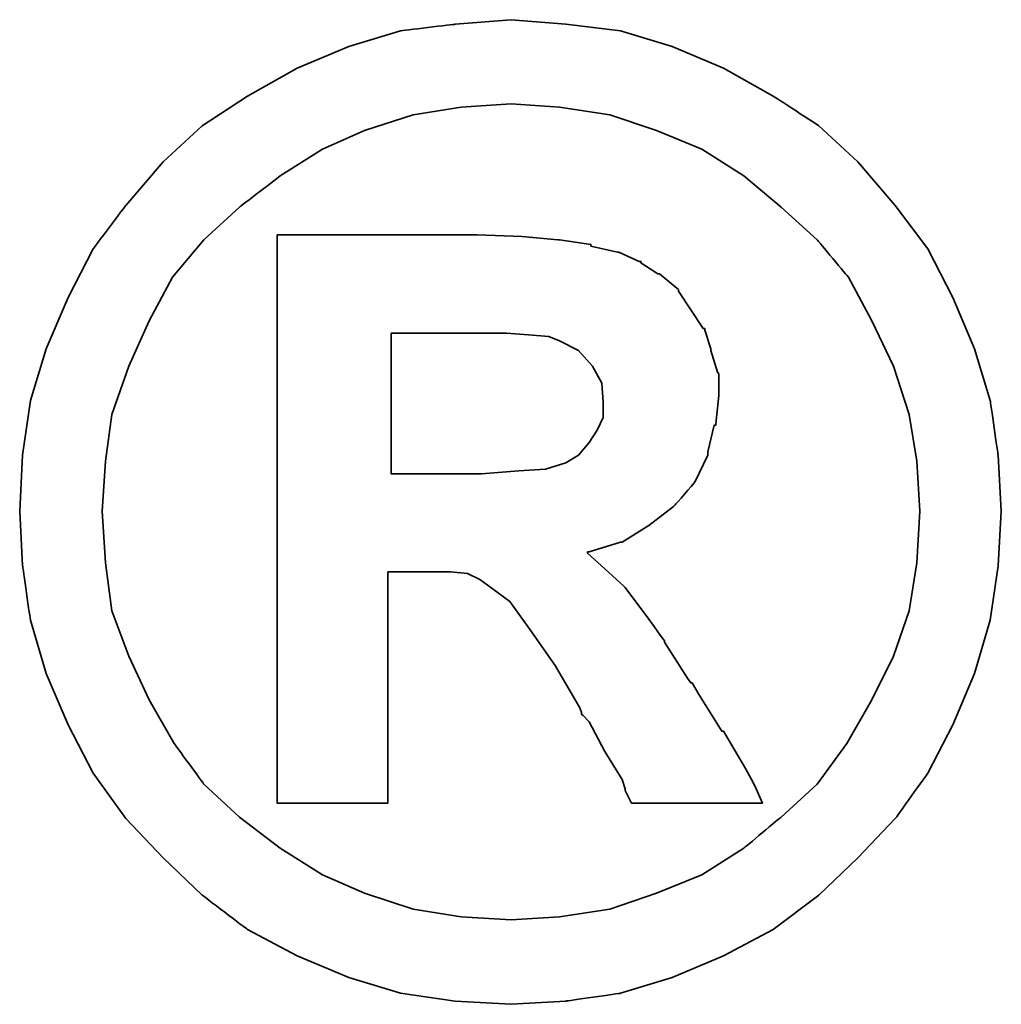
# Model space of a CAD drawing. Header units: millimetres. Extents: x 303 to 565, y 61 to 171.
# Tile 50 of 52: x 520.15 to 521.3, y 100.61 to 101.77. Entities that reach past the tile are written whole.
import ezdxf

# ---------------------------------------------------------------- set-up
doc = ezdxf.new("R2010")
doc.units = ezdxf.units.MM
doc.layers.add('DIM', color=4, linetype='Continuous')
doc.layers.add('layer 1', color=7, linetype='Continuous')

# ---------------------------------------------------------------- blocks, each defined once
blk = doc.blocks.new('TBI MOTION logo(完整正式版)')
at = {"layer": 'layer 1', "color": 22, "lineweight": 35}
for points, knots in [([(81.20634, 4.98624), (81.20634, 4.98624), (81.18649, 5.32862), (81.18649, 5.32862), (81.18649, 5.32862), (81.18649, 5.32862), (81.13886, 5.66206), (81.13886, 5.66206), (81.13886, 5.66206), (81.13886, 5.66206), (81.04359, 5.97764), (81.04359, 5.97764), (81.04359, 5.97764), (81.04359, 5.97764), (80.91061, 6.29124), (80.91061, 6.29124), (80.91061, 6.29124), (80.91061, 6.29124), (80.75778, 6.58697), (80.75778, 6.58697), (80.75778, 6.58697), (80.75778, 6.58697), (80.5593, 6.85294), (80.5593, 6.85294), (80.5593, 6.85294), (80.5593, 6.85294), (80.33105, 7.1189), (80.33105, 7.1189), (80.33105, 7.1189), (80.33105, 7.1189), (80.09287, 7.33921), (80.09287, 7.33921), (80.09287, 7.33921), (80.09287, 7.33921), (79.815, 7.51982), (79.815, 7.51982), (79.815, 7.51982), (79.815, 7.51982), (79.51133, 7.69051), (79.51133, 7.69051), (79.51133, 7.69051), (79.51133, 7.69051), (79.19773, 7.8235), (79.19773, 7.8235), (79.19773, 7.8235), (79.19773, 7.8235), (78.88215, 7.91877), (78.88215, 7.91877), (78.88215, 7.91877), (78.88215, 7.91877), (78.54871, 7.95846), (78.54871, 7.95846), (78.54871, 7.95846), (78.54871, 7.95846), (78.21526, 7.98625), (78.21526, 7.98625), (78.21526, 7.98625), (78.21526, 7.98625), (77.87388, 7.95846), (77.87388, 7.95846), (77.87388, 7.95846), (77.87388, 7.95846), (77.54044, 7.91877), (77.54044, 7.91877), (77.54044, 7.91877), (77.54044, 7.91877), (77.22485, 7.8235), (77.22485, 7.8235), (77.22485, 7.8235), (77.22485, 7.8235), (76.91027, 7.69051), (76.91027, 7.69051), (76.91027, 7.69051), (76.91027, 7.69051), (76.6056, 7.51982), (76.6056, 7.51982), (76.6056, 7.51982), (76.6056, 7.51982), (76.32972, 7.33921), (76.32972, 7.33921), (76.32972, 7.33921), (76.32972, 7.33921), (76.09154, 7.1189), (76.09154, 7.1189), (76.09154, 7.1189), (76.09154, 7.1189), (75.86329, 6.85294), (75.86329, 6.85294), (75.86329, 6.85294), (75.86329, 6.85294), (75.66382, 6.58697), (75.66382, 6.58697), (75.66382, 6.58697), (75.66382, 6.58697), (75.51099, 6.29124), (75.51099, 6.29124), (75.51099, 6.29124), (75.51099, 6.29124), (75.37702, 5.97764), (75.37702, 5.97764), (75.37702, 5.97764), (75.37702, 5.97764), (75.28175, 5.66206), (75.28175, 5.66206), (75.28175, 5.66206), (75.28175, 5.66206), (75.23411, 5.32862), (75.23411, 5.32862), (75.23411, 5.32862), (75.23411, 5.32862), (75.21625, 4.98624), (75.21625, 4.98624), (75.21625, 4.98624), (75.21625, 4.98624), (75.23411, 4.6528), (75.23411, 4.6528), (75.23411, 4.6528), (75.23411, 4.6528), (75.28175, 4.32035), (75.28175, 4.32035), (75.28175, 4.32035), (75.28175, 4.32035), (75.37702, 3.99583), (75.37702, 3.99583), (75.37702, 3.99583), (75.37702, 3.99583), (75.51099, 3.68224), (75.51099, 3.68224), (75.51099, 3.68224), (75.51099, 3.68224), (75.66382, 3.38749), (75.66382, 3.38749), (75.66382, 3.38749), (75.66382, 3.38749), (75.86329, 3.10963), (75.86329, 3.10963), (75.86329, 3.10963), (75.86329, 3.10963), (76.09154, 2.87145), (76.09154, 2.87145), (76.09154, 2.87145), (76.09154, 2.87145), (76.32972, 2.6432), (76.32972, 2.6432), (76.32972, 2.6432), (76.32972, 2.6432), (76.6056, 2.43381), (76.6056, 2.43381), (76.6056, 2.43381), (76.6056, 2.43381), (76.91027, 2.27205), (76.91027, 2.27205), (76.91027, 2.27205), (76.91027, 2.27205), (77.22485, 2.13906), (77.22485, 2.13906), (77.22485, 2.13906), (77.22485, 2.13906), (77.54044, 2.0438), (77.54044, 2.0438), (77.54044, 2.0438), (77.54044, 2.0438), (77.87388, 1.99616), (77.87388, 1.99616), (77.87388, 1.99616), (77.87388, 1.99616), (78.21526, 1.97631), (78.21526, 1.97631), (78.21526, 1.97631), (78.21526, 1.97631), (78.54871, 1.99616), (78.54871, 1.99616), (78.54871, 1.99616), (78.54871, 1.99616), (78.88215, 2.0438), (78.88215, 2.0438), (78.88215, 2.0438), (78.88215, 2.0438), (79.19773, 2.13906), (79.19773, 2.13906), (79.19773, 2.13906), (79.19773, 2.13906), (79.51133, 2.27205), (79.51133, 2.27205), (79.51133, 2.27205), (79.51133, 2.27205), (79.815, 2.43381), (79.815, 2.43381), (79.815, 2.43381), (79.815, 2.43381), (80.09287, 2.6432), (80.09287, 2.6432), (80.09287, 2.6432), (80.09287, 2.6432), (80.33105, 2.87145), (80.33105, 2.87145), (80.33105, 2.87145), (80.33105, 2.87145), (80.5593, 3.10963), (80.5593, 3.10963), (80.5593, 3.10963), (80.5593, 3.10963), (80.75778, 3.38749), (80.75778, 3.38749), (80.75778, 3.38749), (80.75778, 3.38749), (80.91061, 3.68224), (80.91061, 3.68224), (80.91061, 3.68224), (80.91061, 3.68224), (81.04359, 3.99583), (81.04359, 3.99583), (81.04359, 3.99583), (81.04359, 3.99583), (81.13886, 4.32035), (81.13886, 4.32035), (81.13886, 4.32035), (81.13886, 4.32035), (81.18649, 4.6528), (81.18649, 4.6528), (81.18649, 4.6528), (81.18649, 4.6528), (81.20634, 4.98624), (81.20634, 4.98624)], [0, 0, 0, 0, 0.0178571, 0.0178571, 0.0178571, 0.0178572, 0.0357143, 0.0357143, 0.0357143, 0.0357143, 0.0535714, 0.0535714, 0.0535714, 0.0535714, 0.0714286, 0.0714286, 0.0714286, 0.0714286, 0.0892857, 0.0892857, 0.0892857, 0.0892857, 0.1071429, 0.1071429, 0.1071429, 0.1071429, 0.125, 0.125, 0.125, 0.125, 0.1428571, 0.1428571, 0.1428571, 0.1428572, 0.1607143, 0.1607143, 0.1607143, 0.1607143, 0.1785714, 0.1785714, 0.1785714, 0.1785714, 0.1964286, 0.1964286, 0.1964286, 0.1964286, 0.2142857, 0.2142857, 0.2142857, 0.2142857, 0.2321429, 0.2321429, 0.2321429, 0.2321429, 0.25, 0.25, 0.25, 0.25, 0.2678571, 0.2678571, 0.2678571, 0.2678572, 0.2857143, 0.2857143, 0.2857143, 0.2857143, 0.3035714, 0.3035714, 0.3035714, 0.3035714, 0.3214286, 0.3214286, 0.3214286, 0.3214286, 0.3392857, 0.3392857, 0.3392857, 0.3392857, 0.3571429, 0.3571429, 0.3571429, 0.3571429, 0.375, 0.375, 0.375, 0.375, 0.3928571, 0.3928571, 0.3928571, 0.3928572, 0.4107143, 0.4107143, 0.4107143, 0.4107143, 0.4285714, 0.4285714, 0.4285714, 0.4285714, 0.4464286, 0.4464286, 0.4464286, 0.4464286, 0.4642857, 0.4642857, 0.4642857, 0.4642857, 0.4821429, 0.4821429, 0.4821429, 0.4821429, 0.5, 0.5, 0.5, 0.5, 0.5178571, 0.5178571, 0.5178571, 0.5178572, 0.5357143, 0.5357143, 0.5357143, 0.5357143, 0.5535714, 0.5535714, 0.5535714, 0.5535714, 0.5714286, 0.5714286, 0.5714286, 0.5714286, 0.5892857, 0.5892857, 0.5892857, 0.5892857, 0.6071429, 0.6071429, 0.6071429, 0.6071429, 0.625, 0.625, 0.625, 0.625, 0.6428571, 0.6428571, 0.6428571, 0.6428572, 0.6607143, 0.6607143, 0.6607143, 0.6607143, 0.6785714, 0.6785714, 0.6785714, 0.6785714, 0.6964286, 0.6964286, 0.6964286, 0.6964286, 0.7142857, 0.7142857, 0.7142857, 0.7142857, 0.7321429, 0.7321429, 0.7321429, 0.7321429, 0.75, 0.75, 0.75, 0.75, 0.7678571, 0.7678571, 0.7678571, 0.7678572, 0.7857143, 0.7857143, 0.7857143, 0.7857143, 0.8035714, 0.8035714, 0.8035714, 0.8035714, 0.8214286, 0.8214286, 0.8214286, 0.8214286, 0.8392857, 0.8392857, 0.8392857, 0.8392857, 0.8571429, 0.8571429, 0.8571429, 0.8571429, 0.875, 0.875, 0.875, 0.875, 0.8928571, 0.8928571, 0.8928571, 0.8928572, 0.9107143, 0.9107143, 0.9107143, 0.9107143, 0.9285714, 0.9285714, 0.9285714, 0.9285714, 0.9464286, 0.9464286, 0.9464286, 0.9464286, 0.9642857, 0.9642857, 0.9642857, 0.9642857, 0.9821429, 0.9821429, 0.9821429, 0.9821429, 1, 1, 1, 1]), ([(80.71014, 4.98624), (80.71014, 4.98624), (80.69129, 5.29091), (80.69129, 5.29091), (80.69129, 5.29091), (80.69129, 5.29091), (80.64464, 5.57672), (80.64464, 5.57672), (80.64464, 5.57672), (80.64464, 5.57672), (80.54937, 5.87245), (80.54937, 5.87245), (80.54937, 5.87245), (80.54937, 5.87245), (80.41639, 6.14833), (80.41639, 6.14833), (80.41639, 6.14833), (80.41639, 6.14833), (80.27349, 6.41429), (80.27349, 6.41429), (80.27349, 6.41429), (80.27349, 6.41429), (80.08295, 6.64255), (80.08295, 6.64255), (80.08295, 6.64255), (80.08295, 6.64255), (79.86264, 6.84301), (79.86264, 6.84301), (79.86264, 6.84301), (79.86264, 6.84301), (79.63439, 7.03355), (79.63439, 7.03355), (79.63439, 7.03355), (79.63439, 7.03355), (79.37835, 7.1963), (79.37835, 7.1963), (79.37835, 7.1963), (79.37835, 7.1963), (79.10246, 7.30944), (79.10246, 7.30944), (79.10246, 7.30944), (79.10246, 7.30944), (78.81665, 7.40471), (78.81665, 7.40471), (78.81665, 7.40471), (78.81665, 7.40471), (78.511, 7.45234), (78.511, 7.45234), (78.511, 7.45234), (78.511, 7.45234), (78.21526, 7.47219), (78.21526, 7.47219), (78.21526, 7.47219), (78.21526, 7.47219), (77.9106, 7.45234), (77.9106, 7.45234), (77.9106, 7.45234), (77.9106, 7.45234), (77.61685, 7.40471), (77.61685, 7.40471), (77.61685, 7.40471), (77.61685, 7.40471), (77.32012, 7.30944), (77.32012, 7.30944), (77.32012, 7.30944), (77.32012, 7.30944), (77.06309, 7.1963), (77.06309, 7.1963), (77.06309, 7.1963), (77.06309, 7.1963), (76.80606, 7.03355), (76.80606, 7.03355), (76.80606, 7.03355), (76.80606, 7.03355), (76.55797, 6.84301), (76.55797, 6.84301), (76.55797, 6.84301), (76.55797, 6.84301), (76.34063, 6.64255), (76.34063, 6.64255), (76.34063, 6.64255), (76.34063, 6.64255), (76.1491, 6.41429), (76.1491, 6.41429), (76.1491, 6.41429), (76.1491, 6.41429), (76.0062, 6.14833), (76.0062, 6.14833), (76.0062, 6.14833), (76.0062, 6.14833), (75.88314, 5.87245), (75.88314, 5.87245), (75.88314, 5.87245), (75.88314, 5.87245), (75.77794, 5.57672), (75.77794, 5.57672), (75.77794, 5.57672), (75.77794, 5.57672), (75.73924, 5.29091), (75.73924, 5.29091), (75.73924, 5.29091), (75.73924, 5.29091), (75.72039, 4.98624), (75.72039, 4.98624), (75.72039, 4.98624), (75.72039, 4.98624), (75.73924, 4.67165), (75.73924, 4.67165), (75.73924, 4.67165), (75.73924, 4.67165), (75.77794, 4.37791), (75.77794, 4.37791), (75.77794, 4.37791), (75.77794, 4.37791), (75.88314, 4.10102), (75.88314, 4.10102), (75.88314, 4.10102), (75.88314, 4.10102), (76.0062, 3.83407), (76.0062, 3.83407), (76.0062, 3.83407), (76.0062, 3.83407), (76.15902, 3.56811), (76.15902, 3.56811), (76.15902, 3.56811), (76.15902, 3.56811), (76.34063, 3.32001), (76.34063, 3.32001), (76.34063, 3.32001), (76.34063, 3.32001), (76.55797, 3.11955), (76.55797, 3.11955), (76.55797, 3.11955), (76.55797, 3.11955), (76.80606, 2.92901), (76.80606, 2.92901), (76.80606, 2.92901), (76.80606, 2.92901), (77.06309, 2.76725), (77.06309, 2.76725), (77.06309, 2.76725), (77.06309, 2.76725), (77.32012, 2.65412), (77.32012, 2.65412), (77.32012, 2.65412), (77.32012, 2.65412), (77.61685, 2.55786), (77.61685, 2.55786), (77.61685, 2.55786), (77.61685, 2.55786), (77.9106, 2.51022), (77.9106, 2.51022), (77.9106, 2.51022), (77.9106, 2.51022), (78.21526, 2.49137), (78.21526, 2.49137), (78.21526, 2.49137), (78.21526, 2.49137), (78.511, 2.51022), (78.511, 2.51022), (78.511, 2.51022), (78.511, 2.51022), (78.81665, 2.55786), (78.81665, 2.55786), (78.81665, 2.55786), (78.81665, 2.55786), (79.10246, 2.65412), (79.10246, 2.65412), (79.10246, 2.65412), (79.10246, 2.65412), (79.37835, 2.76725), (79.37835, 2.76725), (79.37835, 2.76725), (79.37835, 2.76725), (79.63439, 2.92901), (79.63439, 2.92901), (79.63439, 2.92901), (79.63439, 2.92901), (79.86264, 3.11955), (79.86264, 3.11955), (79.86264, 3.11955), (79.86264, 3.11955), (80.08295, 3.32001), (80.08295, 3.32001), (80.08295, 3.32001), (80.08295, 3.32001), (80.26356, 3.56811), (80.26356, 3.56811), (80.26356, 3.56811), (80.26356, 3.56811), (80.41639, 3.83407), (80.41639, 3.83407), (80.41639, 3.83407), (80.41639, 3.83407), (80.54937, 4.10102), (80.54937, 4.10102), (80.54937, 4.10102), (80.54937, 4.10102), (80.64464, 4.37791), (80.64464, 4.37791), (80.64464, 4.37791), (80.64464, 4.37791), (80.69129, 4.67165), (80.69129, 4.67165), (80.69129, 4.67165), (80.69129, 4.67165), (80.71014, 4.98624), (80.71014, 4.98624)], [0, 0, 0, 0, 0.0192308, 0.0192308, 0.0192308, 0.0192308, 0.0384615, 0.0384615, 0.0384615, 0.0384615, 0.0576923, 0.0576923, 0.0576923, 0.0576923, 0.0769231, 0.0769231, 0.0769231, 0.0769231, 0.0961538, 0.0961538, 0.0961538, 0.0961539, 0.1153846, 0.1153846, 0.1153846, 0.1153846, 0.1346154, 0.1346154, 0.1346154, 0.1346154, 0.1538462, 0.1538462, 0.1538462, 0.1538462, 0.1730769, 0.1730769, 0.1730769, 0.1730769, 0.1923077, 0.1923077, 0.1923077, 0.1923077, 0.2115385, 0.2115385, 0.2115385, 0.2115385, 0.2307692, 0.2307692, 0.2307692, 0.2307692, 0.25, 0.25, 0.25, 0.25, 0.2692308, 0.2692308, 0.2692308, 0.2692308, 0.2884615, 0.2884615, 0.2884615, 0.2884615, 0.3076923, 0.3076923, 0.3076923, 0.3076923, 0.3269231, 0.3269231, 0.3269231, 0.3269231, 0.3461538, 0.3461538, 0.3461538, 0.3461539, 0.3653846, 0.3653846, 0.3653846, 0.3653846, 0.3846154, 0.3846154, 0.3846154, 0.3846154, 0.4038462, 0.4038462, 0.4038462, 0.4038462, 0.4230769, 0.4230769, 0.4230769, 0.4230769, 0.4423077, 0.4423077, 0.4423077, 0.4423077, 0.4615385, 0.4615385, 0.4615385, 0.4615385, 0.4807692, 0.4807692, 0.4807692, 0.4807692, 0.5, 0.5, 0.5, 0.5, 0.5192308, 0.5192308, 0.5192308, 0.5192308, 0.5384615, 0.5384615, 0.5384615, 0.5384615, 0.5576923, 0.5576923, 0.5576923, 0.5576923, 0.5769231, 0.5769231, 0.5769231, 0.5769231, 0.5961538, 0.5961538, 0.5961538, 0.5961539, 0.6153846, 0.6153846, 0.6153846, 0.6153846, 0.6346154, 0.6346154, 0.6346154, 0.6346154, 0.6538462, 0.6538462, 0.6538462, 0.6538462, 0.6730769, 0.6730769, 0.6730769, 0.6730769, 0.6923077, 0.6923077, 0.6923077, 0.6923077, 0.7115385, 0.7115385, 0.7115385, 0.7115385, 0.7307692, 0.7307692, 0.7307692, 0.7307692, 0.75, 0.75, 0.75, 0.75, 0.7692308, 0.7692308, 0.7692308, 0.7692308, 0.7884615, 0.7884615, 0.7884615, 0.7884615, 0.8076923, 0.8076923, 0.8076923, 0.8076923, 0.8269231, 0.8269231, 0.8269231, 0.8269231, 0.8461538, 0.8461538, 0.8461538, 0.8461539, 0.8653846, 0.8653846, 0.8653846, 0.8653846, 0.8846154, 0.8846154, 0.8846154, 0.8846154, 0.9038462, 0.9038462, 0.9038462, 0.9038462, 0.9230769, 0.9230769, 0.9230769, 0.9230769, 0.9423077, 0.9423077, 0.9423077, 0.9423077, 0.9615385, 0.9615385, 0.9615385, 0.9615385, 0.9807692, 0.9807692, 0.9807692, 0.9807692, 1, 1, 1, 1]), ([(76.78721, 3.2823), (76.78721, 3.2823), (76.78721, 3.32001), (76.78721, 3.32001), (76.78721, 3.32001), (76.78721, 3.32001), (76.78721, 3.42422), (76.78721, 3.42422), (76.78721, 3.42422), (76.78721, 3.42422), (76.78721, 3.59689), (76.78721, 3.59689), (76.78721, 3.59689), (76.78721, 3.59689), (76.78721, 3.80529), (76.78721, 3.80529), (76.78721, 3.80529), (76.78721, 3.80529), (76.78721, 4.0524), (76.78721, 4.0524), (76.78721, 4.0524), (76.78721, 4.0524), (76.78721, 4.32035), (76.78721, 4.32035), (76.78721, 4.32035), (76.78721, 4.32035), (76.78721, 4.92868), (76.78721, 4.92868), (76.78721, 4.92868), (76.78721, 4.92868), (76.78721, 5.53801), (76.78721, 5.53801), (76.78721, 5.53801), (76.78721, 5.53801), (76.78721, 5.82482), (76.78721, 5.82482), (76.78721, 5.82482), (76.78721, 5.82482), (76.78721, 6.07291), (76.78721, 6.07291), (76.78721, 6.07291), (76.78721, 6.07291), (76.78721, 6.30017), (76.78721, 6.30017), (76.78721, 6.30017), (76.78721, 6.30017), (76.78721, 6.45399), (76.78721, 6.45399), (76.78721, 6.45399), (76.78721, 6.45399), (76.78721, 6.5572), (76.78721, 6.5572), (76.78721, 6.5572), (76.78721, 6.5572), (76.78721, 6.59689), (76.78721, 6.59689), (76.78721, 6.59689), (76.78721, 6.59689), (76.78721, 6.67232), (76.78721, 6.67232), (76.78721, 6.67232), (76.78721, 6.67232), (76.8537, 6.67232), (76.8537, 6.67232), (76.8537, 6.67232), (76.8537, 6.67232), (76.87355, 6.67232), (76.87355, 6.67232), (76.87355, 6.67232), (76.87355, 6.67232), (76.91027, 6.67232), (76.91027, 6.67232), (76.91027, 6.67232), (76.91027, 6.67232), (77.04424, 6.67232), (77.04424, 6.67232), (77.04424, 6.67232), (77.04424, 6.67232), (77.22485, 6.67232), (77.22485, 6.67232), (77.22485, 6.67232), (77.22485, 6.67232), (77.43524, 6.67232), (77.43524, 6.67232), (77.43524, 6.67232), (77.43524, 6.67232), (77.65357, 6.67232), (77.65357, 6.67232), (77.65357, 6.67232), (77.65357, 6.67232), (77.82625, 6.67232), (77.82625, 6.67232), (77.82625, 6.67232), (77.82625, 6.67232), (77.94037, 6.67232), (77.94037, 6.67232), (77.94037, 6.67232), (77.94037, 6.67232), (77.97709, 6.67232), (77.97709, 6.67232), (77.97709, 6.67232), (77.97709, 6.67232), (77.99694, 6.67232), (77.99694, 6.67232), (77.99694, 6.67232), (77.99694, 6.67232), (78.00686, 6.67232), (78.00686, 6.67232), (78.00686, 6.67232), (78.00686, 6.67232), (78.28275, 6.6624), (78.28275, 6.6624), (78.28275, 6.6624), (78.28275, 6.6624), (78.50107, 6.64255), (78.50107, 6.64255), (78.50107, 6.64255), (78.50107, 6.64255), (78.511, 6.64255), (78.511, 6.64255), (78.511, 6.64255), (78.511, 6.64255), (78.70154, 6.61476), (78.70154, 6.61476), (78.70154, 6.61476), (78.70154, 6.61476), (78.70154, 6.60483), (78.70154, 6.60483), (78.70154, 6.60483), (78.70154, 6.60483), (78.86429, 6.56713), (78.86429, 6.56713), (78.86429, 6.56713), (78.86429, 6.56713), (78.87223, 6.56713), (78.87223, 6.56713), (78.87223, 6.56713), (78.87223, 6.56713), (78.99727, 6.51056), (78.99727, 6.51056), (78.99727, 6.51056), (78.99727, 6.51056), (79.00719, 6.51056), (79.00719, 6.51056), (79.00719, 6.51056), (79.00719, 6.51056), (79.00719, 6.50162), (79.00719, 6.50162), (79.00719, 6.50162), (79.00719, 6.50162), (79.1104, 6.43415), (79.1104, 6.43415), (79.1104, 6.43415), (79.1104, 6.43415), (79.12132, 6.43415), (79.12132, 6.43415), (79.12132, 6.43415), (79.12132, 6.43415), (79.22552, 6.34781), (79.22552, 6.34781), (79.22552, 6.34781), (79.22552, 6.34781), (79.23544, 6.33888), (79.23544, 6.33888), (79.23544, 6.33888), (79.23544, 6.33888), (79.23544, 6.32895), (79.23544, 6.32895), (79.23544, 6.32895), (79.23544, 6.32895), (79.31087, 6.21483), (79.31087, 6.21483), (79.31087, 6.21483), (79.31087, 6.21483), (79.38629, 6.1007), (79.38629, 6.1007), (79.38629, 6.1007), (79.38629, 6.1007), (79.3972, 6.1007), (79.3972, 6.1007), (79.3972, 6.1007), (79.3972, 6.1007), (79.3972, 6.09078), (79.3972, 6.09078), (79.3972, 6.09078), (79.3972, 6.09078), (79.43392, 5.97764), (79.43392, 5.97764), (79.43392, 5.97764), (79.43392, 5.97764), (79.43392, 5.96772), (79.43392, 5.96772), (79.43392, 5.96772), (79.43392, 5.96772), (79.47362, 5.83474), (79.47362, 5.83474), (79.47362, 5.83474), (79.47362, 5.83474), (79.48156, 5.82482), (79.48156, 5.82482), (79.48156, 5.82482), (79.48156, 5.82482), (79.48156, 5.69977), (79.48156, 5.69977), (79.48156, 5.69977), (79.48156, 5.69977), (79.48156, 5.69183), (79.48156, 5.69183), (79.48156, 5.69183), (79.48156, 5.69183), (79.4637, 5.51915), (79.4637, 5.51915), (79.4637, 5.51915), (79.4637, 5.51915), (79.4637, 5.51122), (79.4637, 5.51122), (79.4637, 5.51122), (79.4637, 5.51122), (79.45377, 5.51122), (79.45377, 5.51122), (79.45377, 5.51122), (79.45377, 5.51122), (79.41507, 5.34847), (79.41507, 5.34847), (79.41507, 5.34847), (79.41507, 5.34847), (79.41507, 5.33854), (79.41507, 5.33854), (79.41507, 5.33854), (79.41507, 5.33854), (79.41507, 5.32862), (79.41507, 5.32862), (79.41507, 5.32862), (79.41507, 5.32862), (79.33865, 5.16785), (79.33865, 5.16785), (79.33865, 5.16785), (79.33865, 5.16785), (79.33071, 5.15693), (79.33071, 5.15693), (79.33071, 5.15693), (79.33071, 5.15693), (79.2156, 5.02495), (79.2156, 5.02495), (79.2156, 5.02495), (79.2156, 5.02495), (79.20567, 5.01502), (79.20567, 5.01502), (79.20567, 5.01502), (79.20567, 5.01502), (79.05483, 4.89991), (79.05483, 4.89991), (79.05483, 4.89991), (79.05483, 4.89991), (79.04491, 4.89197), (79.04491, 4.89197), (79.04491, 4.89197), (79.04491, 4.89197), (78.89208, 4.7967), (78.89208, 4.7967), (78.89208, 4.7967), (78.89208, 4.7967), (78.88215, 4.7967), (78.88215, 4.7967), (78.88215, 4.7967), (78.88215, 4.7967), (78.69161, 4.73913), (78.69161, 4.73913), (78.69161, 4.73913), (78.69161, 4.73913), (78.68169, 4.73913), (78.68169, 4.73913), (78.68169, 4.73913), (78.68169, 4.73913), (78.68169, 4.72921), (78.68169, 4.72921), (78.68169, 4.72921), (78.68169, 4.72921), (78.78688, 4.63394), (78.78688, 4.63394), (78.78688, 4.63394), (78.78688, 4.63394), (78.902, 4.52875), (78.902, 4.52875), (78.902, 4.52875), (78.902, 4.52875), (78.91093, 4.52081), (78.91093, 4.52081), (78.91093, 4.52081), (78.91093, 4.52081), (79.02506, 4.36798), (79.02506, 4.36798), (79.02506, 4.36798), (79.02506, 4.36798), (79.1501, 4.1953), (79.1501, 4.1953), (79.1501, 4.1953), (79.1501, 4.1953), (79.1501, 4.18736), (79.1501, 4.18736), (79.1501, 4.18736), (79.1501, 4.18736), (79.29201, 3.96705), (79.29201, 3.96705), (79.29201, 3.96705), (79.29201, 3.96705), (79.31087, 3.93828), (79.31087, 3.93828), (79.31087, 3.93828), (79.31087, 3.93828), (79.32079, 3.93828), (79.32079, 3.93828), (79.32079, 3.93828), (79.32079, 3.93828), (79.3585, 3.87178), (79.3585, 3.87178), (79.3585, 3.87178), (79.3585, 3.87178), (79.50141, 3.64353), (79.50141, 3.64353), (79.50141, 3.64353), (79.50141, 3.64353), (79.51133, 3.64353), (79.51133, 3.64353), (79.51133, 3.64353), (79.51133, 3.64353), (79.64431, 3.41528), (79.64431, 3.41528), (79.64431, 3.41528), (79.64431, 3.41528), (79.68202, 3.3478), (79.68202, 3.3478), (79.68202, 3.3478), (79.68202, 3.3478), (79.70187, 3.31009), (79.70187, 3.31009), (79.70187, 3.31009), (79.70187, 3.31009), (79.7495, 3.2049), (79.7495, 3.2049), (79.7495, 3.2049), (79.7495, 3.2049), (79.64431, 3.2049), (79.64431, 3.2049), (79.64431, 3.2049), (79.64431, 3.2049), (79.62546, 3.2049), (79.62546, 3.2049), (79.62546, 3.2049), (79.62546, 3.2049), (79.53912, 3.2049), (79.53912, 3.2049), (79.53912, 3.2049), (79.53912, 3.2049), (79.31087, 3.2049), (79.31087, 3.2049), (79.31087, 3.2049), (79.31087, 3.2049), (79.08262, 3.2049), (79.08262, 3.2049), (79.08262, 3.2049), (79.08262, 3.2049), (79.00719, 3.2049), (79.00719, 3.2049), (79.00719, 3.2049), (79.00719, 3.2049), (78.98735, 3.2049), (78.98735, 3.2049), (78.98735, 3.2049), (78.98735, 3.2049), (78.94964, 3.2049), (78.94964, 3.2049), (78.94964, 3.2049), (78.94964, 3.2049), (78.92979, 3.24459), (78.92979, 3.24459), (78.92979, 3.24459), (78.92979, 3.24459), (78.91093, 3.2823), (78.91093, 3.2823), (78.91093, 3.2823), (78.91093, 3.2823), (78.91093, 3.29223), (78.91093, 3.29223), (78.91093, 3.29223), (78.91093, 3.29223), (78.89208, 3.3478), (78.89208, 3.3478), (78.89208, 3.3478), (78.89208, 3.3478), (78.78688, 3.52048), (78.78688, 3.52048), (78.78688, 3.52048), (78.78688, 3.52048), (78.69161, 3.7001), (78.69161, 3.7001), (78.69161, 3.7001), (78.69161, 3.7001), (78.6539, 3.7388), (78.6539, 3.7388), (78.6539, 3.7388), (78.6539, 3.7388), (78.64398, 3.74873), (78.64398, 3.74873), (78.64398, 3.74873), (78.64398, 3.74873), (78.64398, 3.75766), (78.64398, 3.75766), (78.64398, 3.75766), (78.64398, 3.75766), (78.63405, 3.78644), (78.63405, 3.78644), (78.63405, 3.78644), (78.63405, 3.78644), (78.48321, 4.04347), (78.48321, 4.04347), (78.48321, 4.04347), (78.48321, 4.04347), (78.33038, 4.2618), (78.33038, 4.2618), (78.33038, 4.2618), (78.33038, 4.2618), (78.20732, 4.43447), (78.20732, 4.43447), (78.20732, 4.43447), (78.20732, 4.43447), (78.09221, 4.52081), (78.09221, 4.52081), (78.09221, 4.52081), (78.09221, 4.52081), (78.02472, 4.56845), (78.02472, 4.56845), (78.02472, 4.56845), (78.02472, 4.56845), (77.9493, 4.60616), (77.9493, 4.60616), (77.9493, 4.60616), (77.9493, 4.60616), (77.8451, 4.61608), (77.8451, 4.61608), (77.8451, 4.61608), (77.8451, 4.61608), (77.71113, 4.61608), (77.71113, 4.61608), (77.71113, 4.61608), (77.71113, 4.61608), (77.69128, 4.61608), (77.69128, 4.61608), (77.69128, 4.61608), (77.69128, 4.61608), (77.67342, 4.61608), (77.67342, 4.61608), (77.67342, 4.61608), (77.67342, 4.61608), (77.5583, 4.61608), (77.5583, 4.61608), (77.5583, 4.61608), (77.5583, 4.61608), (77.46303, 4.61608), (77.46303, 4.61608), (77.46303, 4.61608), (77.46303, 4.61608), (77.46303, 4.54761), (77.46303, 4.54761), (77.46303, 4.54761), (77.46303, 4.54761), (77.46303, 4.47318), (77.46303, 4.47318), (77.46303, 4.47318), (77.46303, 4.47318), (77.46303, 4.24294), (77.46303, 4.24294), (77.46303, 4.24294), (77.46303, 4.24294), (77.46303, 3.99583), (77.46303, 3.99583), (77.46303, 3.99583), (77.46303, 3.99583), (77.46303, 3.72888), (77.46303, 3.72888), (77.46303, 3.72888), (77.46303, 3.72888), (77.46303, 3.51055), (77.46303, 3.51055), (77.46303, 3.51055), (77.46303, 3.51055), (77.46303, 3.42422), (77.46303, 3.42422), (77.46303, 3.42422), (77.46303, 3.42422), (77.46303, 3.35773), (77.46303, 3.35773), (77.46303, 3.35773), (77.46303, 3.35773), (77.46303, 3.30017), (77.46303, 3.30017), (77.46303, 3.30017), (77.46303, 3.30017), (77.46303, 3.2823), (77.46303, 3.2823), (77.46303, 3.2823), (77.46303, 3.2823), (77.46303, 3.2049), (77.46303, 3.2049), (77.46303, 3.2049), (77.46303, 3.2049), (77.39753, 3.2049), (77.39753, 3.2049), (77.39753, 3.2049), (77.39753, 3.2049), (77.37768, 3.2049), (77.37768, 3.2049), (77.37768, 3.2049), (77.37768, 3.2049), (77.32012, 3.2049), (77.32012, 3.2049), (77.32012, 3.2049), (77.32012, 3.2049), (77.12165, 3.2049), (77.12165, 3.2049), (77.12165, 3.2049), (77.12165, 3.2049), (76.94897, 3.2049), (76.94897, 3.2049), (76.94897, 3.2049), (76.94897, 3.2049), (76.8924, 3.2049), (76.8924, 3.2049), (76.8924, 3.2049), (76.8924, 3.2049), (76.8537, 3.2049), (76.8537, 3.2049), (76.8537, 3.2049), (76.8537, 3.2049), (76.78721, 3.2049), (76.78721, 3.2049), (76.78721, 3.2049), (76.78721, 3.2049), (76.78721, 3.2823), (76.78721, 3.2823)], [0, 0, 0, 0, 0.0074074, 0.0074074, 0.0074074, 0.0074074, 0.0148148, 0.0148148, 0.0148148, 0.0148148, 0.0222222, 0.0222222, 0.0222222, 0.0222222, 0.0296296, 0.0296296, 0.0296296, 0.0296296, 0.037037, 0.037037, 0.037037, 0.037037, 0.0444444, 0.0444444, 0.0444444, 0.0444445, 0.0518519, 0.0518519, 0.0518519, 0.0518519, 0.0592593, 0.0592593, 0.0592593, 0.0592593, 0.0666667, 0.0666667, 0.0666667, 0.0666667, 0.0740741, 0.0740741, 0.0740741, 0.0740741, 0.0814815, 0.0814815, 0.0814815, 0.0814815, 0.0888889, 0.0888889, 0.0888889, 0.0888889, 0.0962963, 0.0962963, 0.0962963, 0.0962963, 0.1037037, 0.1037037, 0.1037037, 0.1037037, 0.1111111, 0.1111111, 0.1111111, 0.1111111, 0.1185185, 0.1185185, 0.1185185, 0.1185185, 0.1259259, 0.1259259, 0.1259259, 0.1259259, 0.1333333, 0.1333333, 0.1333333, 0.1333333, 0.1407407, 0.1407407, 0.1407407, 0.1407408, 0.1481481, 0.1481481, 0.1481481, 0.1481482, 0.1555556, 0.1555556, 0.1555556, 0.1555556, 0.162963, 0.162963, 0.162963, 0.162963, 0.1703704, 0.1703704, 0.1703704, 0.1703704, 0.1777778, 0.1777778, 0.1777778, 0.1777778, 0.1851852, 0.1851852, 0.1851852, 0.1851852, 0.1925926, 0.1925926, 0.1925926, 0.1925926, 0.2, 0.2, 0.2, 0.2, 0.2074074, 0.2074074, 0.2074074, 0.2074074, 0.2148148, 0.2148148, 0.2148148, 0.2148148, 0.2222222, 0.2222222, 0.2222222, 0.2222222, 0.2296296, 0.2296296, 0.2296296, 0.2296296, 0.237037, 0.237037, 0.237037, 0.237037, 0.2444444, 0.2444444, 0.2444444, 0.2444445, 0.2518519, 0.2518519, 0.2518519, 0.2518519, 0.2592593, 0.2592593, 0.2592593, 0.2592593, 0.2666667, 0.2666667, 0.2666667, 0.2666667, 0.2740741, 0.2740741, 0.2740741, 0.2740741, 0.2814815, 0.2814815, 0.2814815, 0.2814815, 0.2888889, 0.2888889, 0.2888889, 0.2888889, 0.2962963, 0.2962963, 0.2962963, 0.2962963, 0.3037037, 0.3037037, 0.3037037, 0.3037037, 0.3111111, 0.3111111, 0.3111111, 0.3111111, 0.3185185, 0.3185185, 0.3185185, 0.3185185, 0.3259259, 0.3259259, 0.3259259, 0.3259259, 0.3333333, 0.3333333, 0.3333333, 0.3333333, 0.3407407, 0.3407407, 0.3407407, 0.3407408, 0.3481481, 0.3481481, 0.3481481, 0.3481482, 0.3555556, 0.3555556, 0.3555556, 0.3555556, 0.362963, 0.362963, 0.362963, 0.362963, 0.3703704, 0.3703704, 0.3703704, 0.3703704, 0.3777778, 0.3777778, 0.3777778, 0.3777778, 0.3851852, 0.3851852, 0.3851852, 0.3851852, 0.3925926, 0.3925926, 0.3925926, 0.3925926, 0.4, 0.4, 0.4, 0.4, 0.4074074, 0.4074074, 0.4074074, 0.4074074, 0.4148148, 0.4148148, 0.4148148, 0.4148148, 0.4222222, 0.4222222, 0.4222222, 0.4222222, 0.4296296, 0.4296296, 0.4296296, 0.4296296, 0.437037, 0.437037, 0.437037, 0.437037, 0.4444444, 0.4444444, 0.4444444, 0.4444445, 0.4518519, 0.4518519, 0.4518519, 0.4518519, 0.4592593, 0.4592593, 0.4592593, 0.4592593, 0.4666667, 0.4666667, 0.4666667, 0.4666667, 0.4740741, 0.4740741, 0.4740741, 0.4740741, 0.4814815, 0.4814815, 0.4814815, 0.4814815, 0.4888889, 0.4888889, 0.4888889, 0.4888889, 0.4962963, 0.4962963, 0.4962963, 0.4962963, 0.5037037, 0.5037037, 0.5037037, 0.5037037, 0.5111111, 0.5111111, 0.5111111, 0.5111111, 0.5185185, 0.5185185, 0.5185185, 0.5185185, 0.5259259, 0.5259259, 0.5259259, 0.5259259, 0.5333333, 0.5333333, 0.5333333, 0.5333333, 0.5407407, 0.5407407, 0.5407407, 0.5407408, 0.5481481, 0.5481481, 0.5481481, 0.5481482, 0.5555556, 0.5555556, 0.5555556, 0.5555556, 0.562963, 0.562963, 0.562963, 0.562963, 0.5703704, 0.5703704, 0.5703704, 0.5703704, 0.5777778, 0.5777778, 0.5777778, 0.5777778, 0.5851852, 0.5851852, 0.5851852, 0.5851852, 0.5925926, 0.5925926, 0.5925926, 0.5925926, 0.6, 0.6, 0.6, 0.6, 0.6074074, 0.6074074, 0.6074074, 0.6074074, 0.6148148, 0.6148148, 0.6148148, 0.6148148, 0.6222222, 0.6222222, 0.6222222, 0.6222222, 0.6296296, 0.6296296, 0.6296296, 0.6296296, 0.637037, 0.637037, 0.637037, 0.637037, 0.6444444, 0.6444444, 0.6444444, 0.6444445, 0.6518519, 0.6518519, 0.6518519, 0.6518519, 0.6592593, 0.6592593, 0.6592593, 0.6592593, 0.6666667, 0.6666667, 0.6666667, 0.6666667, 0.6740741, 0.6740741, 0.6740741, 0.6740741, 0.6814815, 0.6814815, 0.6814815, 0.6814815, 0.6888889, 0.6888889, 0.6888889, 0.6888889, 0.6962963, 0.6962963, 0.6962963, 0.6962963, 0.7037037, 0.7037037, 0.7037037, 0.7037037, 0.7111111, 0.7111111, 0.7111111, 0.7111111, 0.7185185, 0.7185185, 0.7185185, 0.7185185, 0.7259259, 0.7259259, 0.7259259, 0.7259259, 0.7333333, 0.7333333, 0.7333333, 0.7333333, 0.7407407, 0.7407407, 0.7407407, 0.7407408, 0.7481481, 0.7481481, 0.7481481, 0.7481482, 0.7555556, 0.7555556, 0.7555556, 0.7555556, 0.762963, 0.762963, 0.762963, 0.762963, 0.7703704, 0.7703704, 0.7703704, 0.7703704, 0.7777778, 0.7777778, 0.7777778, 0.7777778, 0.7851852, 0.7851852, 0.7851852, 0.7851852, 0.7925926, 0.7925926, 0.7925926, 0.7925926, 0.8, 0.8, 0.8, 0.8, 0.8074074, 0.8074074, 0.8074074, 0.8074074, 0.8148148, 0.8148148, 0.8148148, 0.8148148, 0.8222222, 0.8222222, 0.8222222, 0.8222222, 0.8296296, 0.8296296, 0.8296296, 0.8296296, 0.837037, 0.837037, 0.837037, 0.837037, 0.8444444, 0.8444444, 0.8444444, 0.8444445, 0.8518519, 0.8518519, 0.8518519, 0.8518519, 0.8592593, 0.8592593, 0.8592593, 0.8592593, 0.8666667, 0.8666667, 0.8666667, 0.8666667, 0.8740741, 0.8740741, 0.8740741, 0.8740741, 0.8814815, 0.8814815, 0.8814815, 0.8814815, 0.8888889, 0.8888889, 0.8888889, 0.8888889, 0.8962963, 0.8962963, 0.8962963, 0.8962963, 0.9037037, 0.9037037, 0.9037037, 0.9037037, 0.9111111, 0.9111111, 0.9111111, 0.9111111, 0.9185185, 0.9185185, 0.9185185, 0.9185185, 0.9259259, 0.9259259, 0.9259259, 0.9259259, 0.9333333, 0.9333333, 0.9333333, 0.9333333, 0.9407407, 0.9407407, 0.9407407, 0.9407408, 0.9481481, 0.9481481, 0.9481481, 0.9481482, 0.9555556, 0.9555556, 0.9555556, 0.9555556, 0.962963, 0.962963, 0.962963, 0.962963, 0.9703704, 0.9703704, 0.9703704, 0.9703704, 0.9777778, 0.9777778, 0.9777778, 0.9777778, 0.9851852, 0.9851852, 0.9851852, 0.9851852, 0.9925926, 0.9925926, 0.9925926, 0.9925926, 1, 1, 1, 1]), ([(77.48288, 6.07291), (77.48288, 6.07291), (77.48288, 5.99551), (77.48288, 5.99551), (77.48288, 5.99551), (77.48288, 5.99551), (77.48288, 5.82482), (77.48288, 5.82482), (77.48288, 5.82482), (77.48288, 5.82482), (77.48288, 5.63328), (77.48288, 5.63328), (77.48288, 5.63328), (77.48288, 5.63328), (77.48288, 5.46358), (77.48288, 5.46358), (77.48288, 5.46358), (77.48288, 5.46358), (77.48288, 5.29091), (77.48288, 5.29091), (77.48288, 5.29091), (77.48288, 5.29091), (77.48288, 5.21449), (77.48288, 5.21449), (77.48288, 5.21449), (77.48288, 5.21449), (77.50074, 5.21449), (77.50074, 5.21449), (77.50074, 5.21449), (77.50074, 5.21449), (77.71113, 5.21449), (77.71113, 5.21449), (77.71113, 5.21449), (77.71113, 5.21449), (77.94037, 5.21449), (77.94037, 5.21449), (77.94037, 5.21449), (77.94037, 5.21449), (78.01579, 5.21449), (78.01579, 5.21449), (78.01579, 5.21449), (78.01579, 5.21449), (78.03465, 5.21449), (78.03465, 5.21449), (78.03465, 5.21449), (78.03465, 5.21449), (78.2629, 5.23335), (78.2629, 5.23335), (78.2629, 5.23335), (78.2629, 5.23335), (78.42565, 5.24327), (78.42565, 5.24327), (78.42565, 5.24327), (78.42565, 5.24327), (78.54871, 5.28098), (78.54871, 5.28098), (78.54871, 5.28098), (78.54871, 5.28098), (78.62611, 5.32862), (78.62611, 5.32862), (78.62611, 5.32862), (78.62611, 5.32862), (78.69161, 5.40503), (78.69161, 5.40503), (78.69161, 5.40503), (78.69161, 5.40503), (78.73925, 5.48145), (78.73925, 5.48145), (78.73925, 5.48145), (78.73925, 5.48145), (78.77696, 5.55885), (78.77696, 5.55885), (78.77696, 5.55885), (78.77696, 5.55885), (78.77696, 5.65214), (78.77696, 5.65214), (78.77696, 5.65214), (78.77696, 5.65214), (78.76902, 5.76726), (78.76902, 5.76726), (78.76902, 5.76726), (78.76902, 5.76726), (78.71146, 5.87245), (78.71146, 5.87245), (78.71146, 5.87245), (78.71146, 5.87245), (78.62611, 5.96772), (78.62611, 5.96772), (78.62611, 5.96772), (78.62611, 5.96772), (78.511, 6.02528), (78.511, 6.02528), (78.511, 6.02528), (78.511, 6.02528), (78.44451, 6.05306), (78.44451, 6.05306), (78.44451, 6.05306), (78.44451, 6.05306), (78.32046, 6.06299), (78.32046, 6.06299), (78.32046, 6.06299), (78.32046, 6.06299), (78.18748, 6.07291), (78.18748, 6.07291), (78.18748, 6.07291), (78.18748, 6.07291), (77.99694, 6.07291), (77.99694, 6.07291), (77.99694, 6.07291), (77.99694, 6.07291), (77.97709, 6.07291), (77.97709, 6.07291), (77.97709, 6.07291), (77.97709, 6.07291), (77.90167, 6.07291), (77.90167, 6.07291), (77.90167, 6.07291), (77.90167, 6.07291), (77.69128, 6.07291), (77.69128, 6.07291), (77.69128, 6.07291), (77.69128, 6.07291), (77.50074, 6.07291), (77.50074, 6.07291), (77.50074, 6.07291), (77.50074, 6.07291), (77.48288, 6.07291), (77.48288, 6.07291)], [0, 0, 0, 0, 0.03125, 0.03125, 0.03125, 0.03125, 0.0625, 0.0625, 0.0625, 0.0625, 0.09375, 0.09375, 0.09375, 0.09375, 0.125, 0.125, 0.125, 0.125, 0.15625, 0.15625, 0.15625, 0.15625, 0.1875, 0.1875, 0.1875, 0.1875, 0.21875, 0.21875, 0.21875, 0.21875, 0.25, 0.25, 0.25, 0.25, 0.28125, 0.28125, 0.28125, 0.28125, 0.3125, 0.3125, 0.3125, 0.3125, 0.34375, 0.34375, 0.34375, 0.34375, 0.375, 0.375, 0.375, 0.375, 0.40625, 0.40625, 0.40625, 0.40625, 0.4375, 0.4375, 0.4375, 0.4375, 0.46875, 0.46875, 0.46875, 0.46875, 0.5, 0.5, 0.5, 0.5, 0.53125, 0.53125, 0.53125, 0.53125, 0.5625, 0.5625, 0.5625, 0.5625, 0.59375, 0.59375, 0.59375, 0.59375, 0.625, 0.625, 0.625, 0.625, 0.65625, 0.65625, 0.65625, 0.65625, 0.6875, 0.6875, 0.6875, 0.6875, 0.71875, 0.71875, 0.71875, 0.71875, 0.75, 0.75, 0.75, 0.75, 0.78125, 0.78125, 0.78125, 0.78125, 0.8125, 0.8125, 0.8125, 0.8125, 0.84375, 0.84375, 0.84375, 0.84375, 0.875, 0.875, 0.875, 0.875, 0.90625, 0.90625, 0.90625, 0.90625, 0.9375, 0.9375, 0.9375, 0.9375, 0.96875, 0.96875, 0.96875, 0.96875, 1, 1, 1, 1])]:
    blk.add_open_spline(points, degree=3, knots=knots, dxfattribs=at)

msp = doc.modelspace()

# ---------------------------------------------------------------- block references
at = {"layer": 'DIM', "color": 7, "xscale": 0.1927795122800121, "yscale": 0.1927795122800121, "zscale": 0.1927795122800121}
msp.add_blockref('TBI MOTION logo(完整正式版)', (505.6457, 100.2331), dxfattribs=at)

doc.saveas('drawing.dxf')
